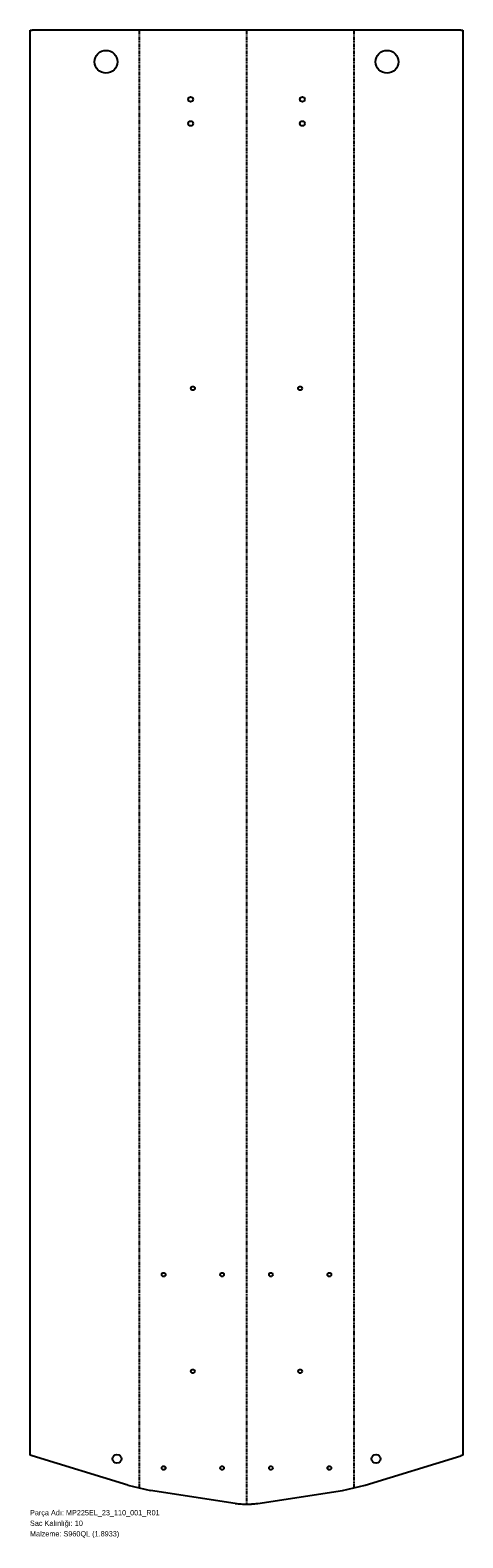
# Model space of a CAD drawing. Header units: millimetres. Extents: x 0 to 985, y -75 to 3355.
import ezdxf

# ---------------------------------------------------------------- set-up
doc = ezdxf.new("R2010")
doc.units = ezdxf.units.MM
for name, pattern in [('SLD-İki-Kısa-Kesik-Çizgili-Uzun-Kesik-Çizgi', [15.748, 8.128, -1.524, 1.524, -1.524, 1.524, -1.524]), ('SLD-Katı', [0]), ('SLD-Sürekli', [0])]:
    doc.linetypes.add(name, pattern=pattern)
doc.layers.add('METIN', color=96, linetype='SLD-Katı')
doc.styles.add('SLDTEXTSTYLE0', font='ARIAL.TTF', dxfattribs={"width": 0.948, "bigfont": 'bigfont'})
doc.styles.add('SLDTEXTSTYLE1', font='ARIAL.TTF', dxfattribs={"width": 0.948})

msp = doc.modelspace()

# ---------------------------------------------------------------- linework, layer by layer
at = {"color": 7, "linetype": 'SLD-Sürekli', "lineweight": 25}
for p, q in [((0.4, 112.7), (0.4, 3355.4)), ((0.4, 3355.4), (5, 3355.4)), ((980.6, 3355.4), (5, 3355.4)), ((980.6, 3355.4), (985.2, 3355.4)), ((985.2, 3355.4), (985.2, 112.7)), ((5, 111.3), (0.4, 112.7)), ((223, 44.6), (5, 111.3)), ((762.6, 44.6), (980.6, 111.3)), ((985.2, 112.7), (980.6, 111.3)), ((223, 44.6), (274.3, 32.7)), ((711.3, 32.7), (762.6, 44.6)), ((467.2, 3.2), (274.3, 32.7)), ((518.5, 3.2), (711.3, 32.7))]:
    msp.add_line(p, q, dxfattribs=at)
at = {"color": 7, "linetype": 'SLD-İki-Kısa-Kesik-Çizgili-Uzun-Kesik-Çizgi'}
for p, q in [((248.7, 3355.4), (248.7, 38.7)), ((492.8, 3355.4), (492.8, 1.4)), ((737, 3355.4), (737, 38.7))]:
    msp.add_line(p, q, dxfattribs=at)
at = {"color": 7, "linetype": 'SLD-Sürekli', "lineweight": 25}
for centre, radius in [((173, 3283.4), 26), ((812.6, 3283.4), 26), ((365.7, 3197.9), 5.5), ((619.9, 3197.9), 5.5), ((365.7, 3142.9), 5.5), ((619.9, 3142.9), 5.5), ((370.7, 2540.4), 4.5), ((614.9, 2540.4), 4.5), ((304.2, 523.7), 4.25), ((437.2, 523.7), 4.25), ((548.4, 523.7), 4.25), ((681.4, 523.7), 4.25), ((370.7, 303.7), 4.25), ((614.9, 303.7), 4.25), ((198, 104.6), 10), ((787.6, 104.6), 10), ((304.2, 83.7), 4.25), ((437.2, 83.7), 4.25), ((548.4, 83.7), 4.25), ((681.4, 83.7), 4.25)]:
    msp.add_circle(centre, radius, dxfattribs=at)
msp.add_open_spline([(467.2, 3.2), (471.5, 2.6), (475.9, 2.2), (482.3, 1.7), (484.4, 1.6), (487.6, 1.5), (488.6, 1.4), (490.2, 1.4), (490.7, 1.4), (491.8, 1.4), (492.3, 1.4), (494.9, 1.4), (497.1, 1.4), (500.3, 1.6), (501.4, 1.6), (503, 1.7), (503.5, 1.7), (504.3, 1.8), (504.6, 1.8), (505, 1.8), (505.1, 1.8), (505.4, 1.8), (505.5, 1.9), (509.7, 2.2), (514, 2.6), (518.5, 3.2)], degree=3, knots=[0, 0, 0, 0, 0.25, 0.25, 0.375, 0.375, 0.4375, 0.4375, 0.46875, 0.46875, 0.5, 0.5, 0.625, 0.625, 0.6875, 0.6875, 0.71875, 0.71875, 0.734375, 0.734375, 0.742188, 0.742188, 0.75, 0.75, 1, 1, 1, 1], dxfattribs=at)

# ---------------------------------------------------------------- texts
at = {"layer": 'METIN', "char_height": 12, "attachment_point": 1}
for s, insert, style in [('Sac Kalınlığı: 10', (0, -36), 'SLDTEXTSTYLE0'), ('Parça Adı: MP225EL_23_110_001_R01', (0, -12), 'SLDTEXTSTYLE0'), ('Malzeme: S960QL (1.8933)', (0, -60), 'SLDTEXTSTYLE1')]:
    msp.add_mtext(s, dxfattribs=dict(at, insert=insert, style=style))

doc.saveas('drawing.dxf')
